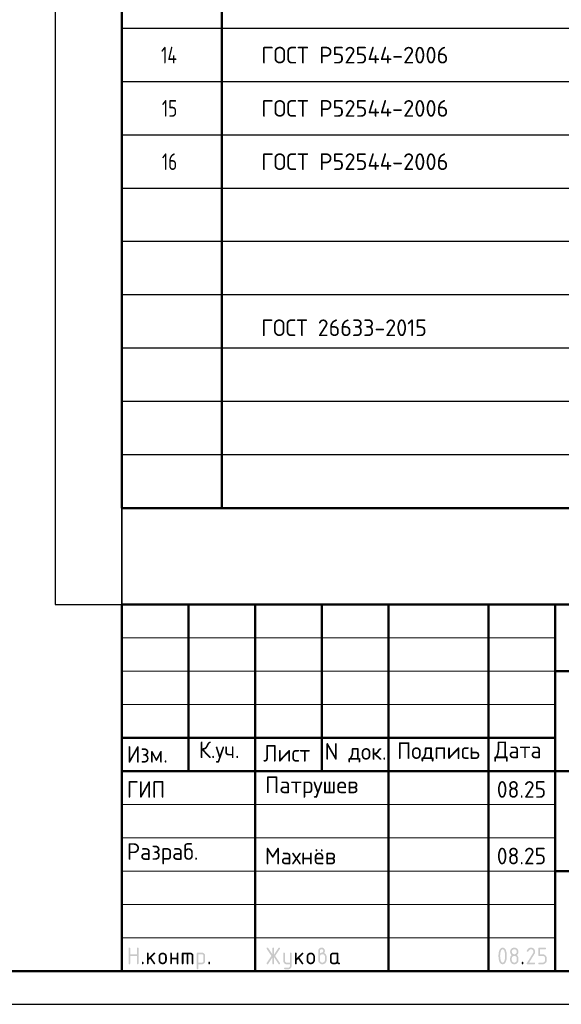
# Model space of a CAD drawing. Header units: millimetres. Extents: x 0 to 42000, y 0 to 29700.
# Tile 10 of 12: x 21466 to 29593, y 0 to 14782. Entities that reach past the tile are written whole.
import ezdxf

# ---------------------------------------------------------------- set-up
doc = ezdxf.new("R2010")
doc.units = ezdxf.units.MM
doc.layers.add('Standard', color=7, linetype='Continuous', lineweight=25)
doc.styles.add('ISOCPEUR', font='txt')

msp = doc.modelspace()

# ---------------------------------------------------------------- hatches: boundary and pattern name
at = {"layer": 'Standard', "linetype": 'Continuous', "lineweight": 25, "transparency": 33554687}
for points in [[(23099, 614), (23099, 839), (23099, 840), (23099, 842), (23099, 843), (23100, 844), (23100, 845), (23101, 846), (23101, 847), (23102, 848), (23103, 849), (23104, 850), (23105, 850), (23106, 851), (23107, 851), (23109, 851), (23110, 851), (23112, 851), (23113, 851), (23115, 851), (23116, 851), (23117, 851), (23118, 850), (23119, 850), (23120, 849), (23121, 848), (23122, 847), (23122, 846), (23123, 845), (23123, 844), (23124, 843), (23124, 842), (23124, 840), (23124, 839), (23124, 751), (23224, 751), (23224, 839), (23224, 840), (23224, 842), (23224, 843), (23225, 844), (23225, 845), (23226, 846), (23226, 847), (23227, 848), (23228, 849), (23229, 850), (23230, 850), (23231, 851), (23232, 851), (23233, 851), (23235, 851), (23236, 851), (23238, 851), (23239, 851), (23241, 851), (23242, 851), (23243, 850), (23244, 850), (23245, 849), (23246, 848), (23247, 847), (23247, 846), (23248, 845), (23248, 844), (23249, 843), (23249, 842), (23249, 840), (23249, 839), (23249, 614), (23249, 612), (23249, 611), (23249, 609), (23248, 608), (23248, 607), (23247, 606), (23247, 605), (23246, 604), (23245, 604), (23244, 603), (23243, 602), (23242, 602), (23241, 602), (23239, 601), (23238, 601), (23236, 601), (23235, 601), (23233, 601), (23232, 602), (23231, 602), (23230, 602), (23229, 603), (23228, 604), (23227, 604), (23226, 605), (23226, 606), (23225, 607), (23225, 608), (23224, 609), (23224, 611), (23224, 612), (23224, 614), (23224, 726), (23124, 726), (23124, 614), (23124, 612), (23124, 611), (23124, 609), (23123, 608), (23123, 607), (23122, 606), (23122, 605), (23121, 604), (23120, 604), (23119, 603), (23118, 602), (23117, 602), (23116, 602), (23115, 601), (23113, 601), (23112, 601), (23110, 601), (23109, 601), (23107, 602), (23106, 602), (23105, 602), (23104, 603), (23103, 604), (23102, 604), (23101, 605), (23101, 606), (23100, 607), (23100, 608), (23099, 609), (23099, 611), (23099, 612)], [(23399, 694), (23478, 773), (23478, 773), (23479, 774), (23480, 775), (23482, 775), (23483, 776), (23484, 776), (23485, 776), (23486, 776), (23488, 776), (23489, 776), (23491, 776), (23492, 775), (23493, 775), (23494, 774), (23495, 774), (23496, 773), (23497, 772), (23497, 771), (23498, 770), (23498, 769), (23499, 768), (23499, 767), (23499, 765), (23499, 764), (23499, 762), (23499, 761), (23498, 760), (23498, 759), (23497, 758), (23497, 757), (23496, 756), (23495, 755), (23440, 700), (23496, 621), (23498, 619), (23498, 617), (23499, 616), (23499, 614), (23499, 612), (23499, 611), (23499, 609), (23498, 608), (23498, 607), (23497, 606), (23497, 605), (23496, 604), (23495, 604), (23494, 603), (23493, 602), (23492, 602), (23491, 602), (23489, 601), (23488, 601), (23486, 601), (23485, 601), (23483, 602), (23482, 602), (23480, 603), (23479, 603), (23478, 604), (23477, 605), (23476, 607), (23422, 682), (23399, 659), (23399, 614), (23399, 612), (23399, 611), (23399, 609), (23398, 608), (23398, 607), (23397, 606), (23397, 605), (23396, 604), (23395, 604), (23394, 603), (23393, 602), (23392, 602), (23391, 602), (23389, 601), (23388, 601), (23386, 601), (23385, 601), (23383, 601), (23382, 602), (23381, 602), (23380, 602), (23379, 603), (23378, 604), (23377, 604), (23376, 605), (23376, 606), (23375, 607), (23375, 608), (23374, 609), (23374, 611), (23374, 612), (23374, 614), (23374, 764), (23374, 765), (23374, 767), (23374, 768), (23375, 769), (23375, 770), (23376, 771), (23376, 772), (23377, 773), (23378, 774), (23379, 774), (23380, 775), (23381, 775), (23382, 776), (23383, 776), (23385, 776), (23386, 776), (23388, 776), (23389, 776), (23391, 776), (23392, 775), (23393, 775), (23394, 774), (23395, 774), (23396, 773), (23397, 772), (23397, 771), (23398, 770), (23398, 769), (23399, 768), (23399, 767), (23399, 765), (23399, 764)], [(23749, 676), (23749, 614), (23749, 612), (23748, 611), (23748, 609), (23748, 608), (23747, 607), (23747, 606), (23746, 605), (23746, 604), (23745, 604), (23744, 603), (23743, 602), (23742, 602), (23740, 602), (23739, 601), (23738, 601), (23736, 601), (23735, 601), (23733, 601), (23732, 602), (23731, 602), (23729, 602), (23729, 603), (23728, 604), (23727, 604), (23726, 605), (23725, 606), (23725, 607), (23724, 608), (23724, 609), (23724, 611), (23724, 612), (23724, 614), (23724, 764), (23724, 765), (23724, 767), (23724, 768), (23724, 769), (23725, 770), (23725, 771), (23726, 772), (23727, 773), (23728, 774), (23729, 774), (23729, 775), (23731, 775), (23732, 776), (23733, 776), (23735, 776), (23736, 776), (23738, 776), (23739, 776), (23740, 776), (23742, 775), (23743, 775), (23744, 774), (23745, 774), (23746, 773), (23746, 772), (23747, 771), (23747, 770), (23748, 769), (23748, 768), (23748, 767), (23749, 765), (23749, 764), (23749, 701), (23823, 701), (23823, 764), (23823, 765), (23824, 767), (23824, 768), (23824, 769), (23825, 770), (23825, 771), (23826, 772), (23826, 773), (23827, 774), (23828, 774), (23829, 775), (23830, 775), (23832, 776), (23833, 776), (23834, 776), (23836, 776), (23837, 776), (23839, 776), (23840, 776), (23841, 775), (23843, 775), (23843, 774), (23844, 774), (23845, 773), (23846, 772), (23847, 771), (23847, 770), (23848, 769), (23848, 768), (23848, 767), (23848, 765), (23848, 764), (23848, 614), (23848, 612), (23848, 611), (23848, 609), (23848, 608), (23847, 607), (23847, 606), (23846, 605), (23845, 604), (23844, 604), (23843, 603), (23843, 602), (23841, 602), (23840, 602), (23839, 601), (23837, 601), (23836, 601), (23834, 601), (23833, 601), (23832, 602), (23830, 602), (23829, 602), (23828, 603), (23827, 604), (23826, 604), (23826, 605), (23825, 606), (23825, 607), (23824, 608), (23824, 609), (23824, 611), (23823, 612), (23823, 614), (23823, 676)], [(23911, 776), (24023, 776), (24026, 776), (24028, 776), (24031, 776), (24033, 775), (24036, 775), (24038, 774), (24040, 773), (24043, 773), (24045, 772), (24047, 770), (24049, 769), (24051, 768), (24053, 767), (24055, 765), (24057, 763), (24059, 762), (24061, 760), (24062, 758), (24064, 756), (24065, 754), (24067, 752), (24068, 750), (24069, 748), (24070, 745), (24071, 743), (24071, 741), (24072, 739), (24072, 736), (24073, 734), (24073, 731), (24073, 729), (24073, 726), (24073, 614), (24073, 612), (24073, 611), (24073, 609), (24073, 608), (24072, 607), (24072, 606), (24071, 605), (24070, 604), (24069, 604), (24068, 603), (24067, 602), (24066, 602), (24065, 602), (24064, 601), (24062, 601), (24061, 601), (24059, 601), (24058, 601), (24057, 602), (24055, 602), (24054, 602), (24053, 603), (24052, 604), (24051, 604), (24051, 605), (24050, 606), (24049, 607), (24049, 608), (24049, 609), (24048, 611), (24048, 612), (24048, 614), (24048, 726), (24048, 729), (24048, 731), (24047, 734), (24046, 736), (24046, 738), (24044, 740), (24043, 742), (24041, 744), (24039, 746), (24037, 747), (24035, 748), (24033, 749), (24031, 750), (24028, 751), (24026, 751), (24023, 751), (23998, 751), (23998, 614), (23998, 612), (23998, 611), (23998, 609), (23998, 608), (23997, 607), (23997, 606), (23996, 605), (23995, 604), (23995, 604), (23994, 603), (23993, 602), (23991, 602), (23990, 602), (23989, 601), (23987, 601), (23986, 601), (23984, 601), (23983, 601), (23982, 602), (23980, 602), (23979, 602), (23978, 603), (23977, 604), (23977, 604), (23976, 605), (23975, 606), (23975, 607), (23974, 608), (23974, 609), (23974, 611), (23973, 612), (23973, 614), (23973, 751), (23924, 751), (23924, 614), (23924, 612), (23923, 611), (23923, 609), (23923, 608), (23922, 607), (23922, 606), (23921, 605), (23920, 604), (23920, 604), (23919, 603), (23918, 602), (23916, 602), (23915, 602), (23914, 601), (23913, 601), (23911, 601), (23909, 601), (23908, 601), (23907, 602), (23906, 602), (23904, 602), (23903, 603), (23902, 604), (23902, 604), (23901, 605), (23900, 606), (23900, 607), (23899, 608), (23899, 609), (23899, 611), (23898, 612), (23898, 614), (23898, 764), (23898, 765), (23899, 767), (23899, 768), (23899, 769), (23900, 770), (23900, 771), (23901, 772), (23902, 773), (23902, 774), (23903, 774), (23904, 775), (23906, 775), (23907, 776), (23908, 776), (23909, 776)], [(25259, 704), (25194, 607), (25193, 605), (25192, 604), (25191, 603), (25190, 603), (25188, 602), (25187, 602), (25185, 601), (25183, 601), (25182, 601), (25180, 601), (25179, 602), (25178, 602), (25177, 603), (25176, 603), (25175, 604), (25174, 605), (25173, 605), (25173, 606), (25172, 607), (25172, 609), (25171, 610), (25171, 611), (25171, 613), (25171, 614), (25171, 616), (25172, 618), (25172, 619), (25173, 621), (25243, 726), (25173, 832), (25172, 833), (25172, 835), (25171, 837), (25171, 838), (25171, 840), (25171, 841), (25171, 843), (25172, 844), (25172, 845), (25173, 846), (25173, 847), (25174, 848), (25175, 849), (25176, 849), (25177, 850), (25178, 850), (25179, 851), (25181, 851), (25182, 851), (25184, 851), (25185, 851), (25187, 851), (25188, 851), (25189, 850), (25191, 849), (25192, 848), (25193, 847), (25194, 846), (25259, 749), (25259, 839), (25259, 840), (25259, 842), (25259, 843), (25259, 844), (25260, 845), (25260, 846), (25261, 847), (25262, 848), (25262, 849), (25263, 850), (25264, 850), (25266, 851), (25267, 851), (25268, 851), (25269, 851), (25271, 851), (25273, 851), (25274, 851), (25275, 851), (25277, 851), (25278, 850), (25279, 850), (25280, 849), (25280, 848), (25281, 847), (25282, 846), (25282, 845), (25283, 844), (25283, 843), (25283, 842), (25284, 840), (25284, 839), (25284, 749), (25348, 846), (25349, 847), (25350, 848), (25351, 849), (25353, 850), (25354, 851), (25356, 851), (25357, 851), (25359, 851), (25360, 851), (25361, 851), (25362, 851), (25363, 850), (25365, 850), (25366, 849), (25367, 848), (25367, 847), (25368, 847), (25369, 846), (25370, 845), (25370, 843), (25371, 842), (25371, 841), (25371, 840), (25371, 839), (25371, 837), (25371, 835), (25370, 833), (25369, 832), (25299, 726), (25369, 621), (25370, 619), (25371, 617), (25371, 616), (25371, 614), (25371, 613), (25371, 611), (25371, 610), (25370, 609), (25370, 608), (25369, 607), (25368, 606), (25368, 605), (25367, 604), (25366, 603), (25365, 603), (25364, 602), (25363, 602), (25361, 602), (25360, 601), (25359, 601), (25357, 601), (25356, 602), (25354, 602), (25353, 603), (25351, 603), (25350, 604), (25349, 605), (25348, 607), (25284, 704), (25284, 614), (25284, 612), (25283, 611), (25283, 609), (25283, 608), (25282, 607), (25282, 606), (25281, 605), (25280, 604), (25280, 604), (25279, 603), (25278, 602), (25277, 602), (25275, 602), (25274, 601), (25273, 601), (25271, 601), (25269, 601), (25268, 601), (25267, 602), (25266, 602), (25264, 602), (25263, 603), (25262, 604), (25262, 604), (25261, 605), (25260, 606), (25260, 607), (25259, 608), (25259, 609), (25259, 611), (25259, 612), (25259, 614)], [(25521, 576), (25521, 601), (25471, 601), (25468, 601), (25466, 602), (25463, 602), (25461, 602), (25458, 603), (25456, 603), (25454, 604), (25452, 605), (25449, 606), (25447, 607), (25445, 608), (25443, 609), (25441, 611), (25439, 612), (25437, 614), (25436, 616), (25434, 618), (25432, 620), (25431, 622), (25429, 624), (25428, 626), (25427, 628), (25426, 630), (25425, 632), (25424, 634), (25423, 637), (25422, 639), (25422, 641), (25422, 644), (25421, 646), (25421, 649), (25421, 651), (25421, 764), (25421, 765), (25421, 767), (25421, 768), (25422, 769), (25422, 770), (25423, 771), (25423, 772), (25424, 773), (25425, 774), (25426, 774), (25427, 775), (25428, 775), (25429, 776), (25431, 776), (25432, 776), (25434, 776), (25435, 776), (25437, 776), (25438, 776), (25439, 775), (25440, 775), (25441, 774), (25442, 774), (25443, 773), (25444, 772), (25444, 771), (25445, 770), (25445, 769), (25446, 768), (25446, 767), (25446, 765), (25446, 764), (25446, 651), (25446, 649), (25447, 646), (25447, 644), (25448, 642), (25449, 640), (25450, 638), (25452, 636), (25454, 634), (25455, 632), (25457, 630), (25459, 629), (25462, 628), (25464, 627), (25466, 627), (25468, 626), (25471, 626), (25521, 626), (25521, 764), (25521, 765), (25521, 767), (25521, 768), (25522, 769), (25522, 770), (25523, 771), (25523, 772), (25524, 773), (25525, 774), (25526, 774), (25527, 775), (25528, 775), (25529, 776), (25530, 776), (25532, 776), (25533, 776), (25535, 776), (25536, 776), (25538, 776), (25539, 775), (25540, 775), (25541, 774), (25542, 774), (25543, 773), (25544, 772), (25544, 771), (25545, 770), (25545, 769), (25545, 768), (25546, 767), (25546, 765), (25546, 764), (25546, 576), (25546, 574), (25546, 571), (25545, 569), (25545, 566), (25545, 564), (25544, 562), (25543, 559), (25542, 557), (25541, 555), (25540, 553), (25539, 551), (25538, 549), (25537, 547), (25535, 545), (25533, 543), (25532, 541), (25530, 539), (25528, 538), (25526, 536), (25524, 535), (25522, 533), (25520, 532), (25518, 531), (25516, 530), (25514, 529), (25511, 528), (25509, 528), (25507, 527), (25504, 527), (25502, 527), (25499, 526), (25497, 526), (25446, 526), (25445, 526), (25443, 527), (25442, 527), (25441, 527), (25440, 528), (25439, 528), (25438, 529), (25437, 529), (25436, 530), (25435, 531), (25435, 532), (25434, 533), (25434, 535), (25434, 536), (25434, 537), (25434, 539), (25434, 540), (25434, 541), (25434, 542), (25435, 544), (25435, 545), (25436, 546), (25436, 547), (25437, 548), (25438, 549), (25439, 549), (25440, 550), (25442, 550), (25443, 551), (25444, 551), (25445, 551), (25446, 551), (25496, 551), (25499, 551), (25501, 552), (25503, 552), (25506, 553), (25508, 554), (25510, 555), (25512, 557), (25514, 558), (25515, 560), (25517, 562), (25518, 564), (25519, 566), (25520, 568), (25520, 571), (25521, 573)], [(25621, 694), (25700, 773), (25700, 773), (25701, 774), (25702, 775), (25704, 775), (25705, 776), (25706, 776), (25707, 776), (25708, 776), (25710, 776), (25711, 776), (25713, 776), (25714, 775), (25715, 775), (25716, 774), (25717, 774), (25718, 773), (25719, 772), (25719, 771), (25720, 770), (25720, 769), (25721, 768), (25721, 767), (25721, 765), (25721, 764), (25721, 762), (25721, 761), (25721, 760), (25720, 759), (25720, 758), (25719, 757), (25718, 756), (25717, 755), (25662, 700), (25719, 621), (25720, 619), (25720, 617), (25721, 616), (25721, 614), (25721, 612), (25721, 611), (25721, 609), (25720, 608), (25720, 607), (25719, 606), (25719, 605), (25718, 604), (25717, 604), (25716, 603), (25715, 602), (25714, 602), (25713, 602), (25711, 601), (25710, 601), (25708, 601), (25707, 601), (25705, 602), (25704, 602), (25703, 603), (25701, 603), (25700, 604), (25699, 605), (25698, 607), (25644, 682), (25621, 659), (25621, 614), (25621, 612), (25621, 611), (25621, 609), (25620, 608), (25620, 607), (25619, 606), (25619, 605), (25618, 604), (25617, 604), (25616, 603), (25615, 602), (25614, 602), (25613, 602), (25611, 601), (25610, 601), (25608, 601), (25607, 601), (25606, 601), (25604, 602), (25603, 602), (25602, 602), (25601, 603), (25600, 604), (25599, 604), (25598, 605), (25598, 606), (25597, 607), (25597, 608), (25596, 609), (25596, 611), (25596, 612), (25596, 614), (25596, 764), (25596, 765), (25596, 767), (25596, 768), (25597, 769), (25597, 770), (25598, 771), (25598, 772), (25599, 773), (25600, 774), (25601, 774), (25602, 775), (25603, 775), (25604, 776), (25606, 776), (25607, 776), (25608, 776), (25610, 776), (25611, 776), (25613, 776), (25614, 775), (25615, 775), (25616, 774), (25617, 774), (25618, 773), (25619, 772), (25619, 771), (25620, 770), (25620, 769), (25621, 768), (25621, 767), (25621, 765), (25621, 764)], [(29137, 851), (29140, 851), (29144, 851), (29147, 851), (29150, 850), (29153, 850), (29156, 849), (29158, 848), (29161, 847), (29164, 846), (29167, 844), (29169, 843), (29172, 841), (29174, 839), (29177, 837), (29179, 835), (29181, 833), (29184, 831), (29186, 828), (29188, 826), (29189, 823), (29191, 821), (29193, 818), (29194, 816), (29195, 813), (29196, 810), (29197, 807), (29198, 804), (29198, 801), (29199, 798), (29199, 795), (29200, 792), (29200, 789), (29200, 784), (29199, 780), (29198, 775), (29197, 771), (29195, 766), (29193, 762), (29191, 757), (29188, 753), (29110, 626), (29187, 626), (29189, 626), (29190, 626), (29191, 626), (29193, 626), (29194, 625), (29195, 625), (29196, 624), (29197, 623), (29197, 622), (29198, 621), (29198, 620), (29199, 619), (29199, 618), (29199, 617), (29200, 615), (29200, 614), (29200, 612), (29199, 611), (29199, 610), (29199, 608), (29198, 607), (29198, 606), (29197, 605), (29197, 604), (29196, 604), (29195, 603), (29194, 602), (29193, 602), (29191, 602), (29190, 601), (29189, 601), (29187, 601), (29087, 601), (29086, 601), (29084, 601), (29083, 602), (29082, 602), (29081, 602), (29080, 603), (29079, 604), (29078, 604), (29077, 605), (29076, 606), (29076, 607), (29075, 608), (29075, 609), (29075, 611), (29075, 612), (29075, 614), (29075, 616), (29075, 617), (29076, 619), (29077, 621), (29168, 768), (29170, 771), (29171, 773), (29172, 776), (29173, 778), (29174, 781), (29174, 783), (29175, 786), (29175, 789), (29175, 793), (29174, 796), (29173, 800), (29172, 803), (29171, 806), (29168, 809), (29166, 813), (29164, 815), (29161, 818), (29158, 820), (29155, 822), (29152, 823), (29148, 825), (29145, 826), (29141, 826), (29137, 826), (29135, 826), (29132, 826), (29129, 825), (29127, 824), (29124, 823), (29122, 822), (29119, 820), (29117, 818), (29114, 816), (29112, 814), (29110, 812), (29107, 809), (29105, 806), (29103, 802), (29100, 799), (29098, 795), (29097, 793), (29096, 792), (29095, 791), (29094, 790), (29092, 790), (29091, 789), (29089, 789), (29087, 789), (29086, 789), (29084, 789), (29083, 789), (29082, 790), (29081, 790), (29080, 791), (29079, 791), (29078, 792), (29077, 793), (29076, 794), (29076, 795), (29075, 796), (29075, 797), (29075, 798), (29075, 800), (29075, 801), (29075, 803), (29075, 804), (29075, 805), (29076, 806), (29079, 812), (29082, 817), (29085, 822), (29088, 826), (29092, 830), (29095, 834), (29099, 837), (29103, 840), (29107, 843), (29111, 845), (29115, 847), (29119, 848), (29123, 850), (29128, 851), (29132, 851)], [(29250, 739), (29250, 839), (29250, 840), (29250, 842), (29250, 843), (29250, 844), (29251, 845), (29251, 846), (29252, 847), (29253, 848), (29253, 849), (29254, 850), (29255, 850), (29257, 851), (29258, 851), (29259, 851), (29261, 851), (29262, 851), (29349, 851), (29351, 851), (29352, 851), (29354, 851), (29355, 851), (29356, 850), (29357, 850), (29358, 849), (29359, 848), (29359, 847), (29360, 846), (29361, 845), (29361, 844), (29361, 843), (29362, 842), (29362, 840), (29362, 839), (29362, 837), (29362, 836), (29361, 834), (29361, 833), (29361, 832), (29360, 831), (29359, 830), (29359, 829), (29358, 829), (29357, 828), (29356, 827), (29355, 827), (29354, 827), (29352, 826), (29351, 826), (29349, 826), (29275, 826), (29275, 751), (29312, 751), (29315, 751), (29318, 751), (29322, 751), (29324, 750), (29327, 750), (29330, 749), (29333, 748), (29336, 747), (29339, 746), (29341, 744), (29344, 743), (29347, 741), (29349, 739), (29351, 737), (29354, 735), (29356, 733), (29358, 731), (29360, 728), (29362, 726), (29364, 723), (29366, 721), (29367, 718), (29369, 715), (29370, 713), (29371, 710), (29372, 707), (29373, 704), (29373, 701), (29374, 698), (29374, 695), (29374, 692), (29374, 689), (29374, 664), (29374, 661), (29374, 657), (29374, 654), (29373, 651), (29373, 648), (29372, 645), (29371, 643), (29370, 640), (29369, 637), (29367, 634), (29366, 632), (29364, 629), (29362, 627), (29360, 624), (29358, 622), (29356, 620), (29354, 617), (29351, 615), (29349, 613), (29346, 612), (29344, 610), (29341, 608), (29339, 607), (29336, 606), (29333, 605), (29330, 604), (29327, 603), (29324, 602), (29321, 602), (29318, 602), (29315, 601), (29312, 601), (29262, 601), (29261, 601), (29259, 601), (29258, 602), (29257, 602), (29255, 602), (29254, 603), (29253, 604), (29253, 604), (29252, 605), (29251, 606), (29251, 607), (29250, 608), (29250, 610), (29250, 611), (29250, 612), (29250, 614), (29250, 615), (29250, 617), (29250, 618), (29250, 619), (29251, 620), (29251, 621), (29252, 622), (29253, 623), (29253, 624), (29254, 625), (29255, 625), (29257, 626), (29258, 626), (29259, 626), (29261, 626), (29262, 626), (29312, 626), (29316, 626), (29319, 627), (29323, 628), (29326, 629), (29330, 630), (29333, 632), (29336, 634), (29338, 637), (29341, 640), (29343, 643), (29345, 646), (29347, 649), (29348, 653), (29349, 656), (29349, 660), (29349, 664), (29349, 689), (29349, 693), (29349, 696), (29348, 700), (29347, 703), (29345, 707), (29343, 710), (29341, 713), (29338, 715), (29336, 718), (29333, 720), (29330, 722), (29326, 724), (29323, 725), (29319, 726), (29316, 726), (29312, 726), (29262, 726), (29261, 726), (29259, 726), (29258, 727), (29257, 727), (29255, 727), (29254, 728), (29253, 729), (29253, 729), (29252, 730), (29251, 731), (29251, 732), (29250, 733), (29250, 734), (29250, 736), (29250, 737)], [(23299, 626), (23299, 628), (23299, 629), (23299, 631), (23300, 632), (23300, 633), (23301, 634), (23301, 635), (23302, 636), (23303, 637), (23304, 637), (23305, 638), (23306, 638), (23307, 638), (23309, 639), (23310, 639), (23312, 639), (23313, 639), (23314, 639), (23316, 638), (23317, 638), (23318, 638), (23319, 637), (23320, 637), (23321, 636), (23322, 635), (23322, 634), (23323, 633), (23323, 632), (23324, 631), (23324, 629), (23324, 628), (23324, 626), (23324, 614), (23324, 612), (23324, 611), (23324, 610), (23323, 608), (23323, 607), (23322, 606), (23322, 605), (23321, 604), (23320, 604), (23319, 603), (23318, 602), (23317, 602), (23316, 602), (23314, 601), (23313, 601), (23312, 601), (23310, 601), (23309, 601), (23307, 602), (23306, 602), (23305, 602), (23304, 603), (23303, 604), (23302, 604), (23301, 605), (23301, 606), (23300, 607), (23300, 608), (23299, 610), (23299, 611), (23299, 612), (23299, 614)], [(24298, 626), (24298, 628), (24298, 629), (24299, 631), (24299, 632), (24299, 633), (24300, 634), (24301, 635), (24301, 636), (24302, 637), (24303, 637), (24304, 638), (24305, 638), (24307, 638), (24308, 639), (24309, 639), (24311, 639), (24312, 639), (24314, 639), (24315, 638), (24316, 638), (24317, 638), (24318, 637), (24319, 637), (24320, 636), (24321, 635), (24322, 634), (24322, 633), (24323, 632), (24323, 631), (24323, 629), (24323, 628), (24323, 626), (24323, 614), (24323, 612), (24323, 611), (24323, 610), (24323, 608), (24322, 607), (24322, 606), (24321, 605), (24320, 604), (24319, 604), (24318, 603), (24317, 602), (24316, 602), (24315, 602), (24314, 601), (24312, 601), (24311, 601), (24309, 601), (24308, 601), (24307, 602), (24305, 602), (24304, 602), (24303, 603), (24302, 604), (24301, 604), (24301, 605), (24300, 606), (24299, 607), (24299, 608), (24299, 610), (24298, 611), (24298, 612), (24298, 614)], [(29000, 626), (29000, 628), (29000, 629), (29000, 631), (29001, 632), (29001, 633), (29002, 634), (29002, 635), (29003, 636), (29004, 637), (29005, 637), (29006, 638), (29007, 638), (29008, 638), (29009, 639), (29011, 639), (29012, 639), (29014, 639), (29015, 639), (29017, 638), (29018, 638), (29019, 638), (29020, 637), (29021, 637), (29022, 636), (29023, 635), (29023, 634), (29024, 633), (29024, 632), (29024, 631), (29025, 629), (29025, 628), (29025, 626), (29025, 614), (29025, 612), (29025, 611), (29024, 610), (29024, 608), (29024, 607), (29023, 606), (29023, 605), (29022, 604), (29021, 604), (29020, 603), (29019, 602), (29018, 602), (29017, 602), (29015, 601), (29014, 601), (29012, 601), (29011, 601), (29009, 601), (29008, 602), (29007, 602), (29006, 602), (29005, 603), (29004, 604), (29003, 604), (29002, 605), (29002, 606), (29001, 607), (29001, 608), (29000, 610), (29000, 611), (29000, 612), (29000, 614)]]:
    msp.add_hatch(color=7, dxfattribs=at).paths.add_polyline_path(points, flags=16)
h = msp.add_hatch(color=7, dxfattribs=at)
h.paths.add_polyline_path([(23549, 664), (23549, 714), (23549, 717), (23549, 720), (23549, 723), (23550, 726), (23550, 729), (23551, 732), (23552, 735), (23553, 738), (23554, 740), (23556, 743), (23557, 746), (23559, 748), (23561, 751), (23563, 753), (23565, 756), (23567, 758), (23569, 760), (23572, 762), (23574, 764), (23577, 766), (23579, 768), (23582, 769), (23584, 770), (23587, 772), (23590, 773), (23593, 774), (23596, 774), (23599, 775), (23602, 776), (23605, 776), (23608, 776), (23611, 776), (23614, 776), (23618, 776), (23621, 776), (23624, 775), (23627, 774), (23630, 774), (23633, 773), (23635, 772), (23638, 770), (23641, 769), (23643, 768), (23646, 766), (23648, 764), (23651, 762), (23653, 760), (23655, 758), (23658, 756), (23660, 753), (23662, 751), (23663, 749), (23665, 746), (23666, 743), (23668, 741), (23669, 738), (23670, 735), (23671, 732), (23672, 729), (23672, 726), (23673, 723), (23673, 720), (23674, 717), (23674, 714), (23674, 664), (23674, 660), (23673, 657), (23673, 654), (23672, 651), (23672, 648), (23671, 645), (23670, 642), (23669, 640), (23668, 637), (23666, 634), (23665, 632), (23663, 629), (23662, 627), (23660, 624), (23658, 622), (23655, 620), (23653, 617), (23651, 615), (23648, 613), (23646, 612), (23643, 610), (23641, 608), (23638, 607), (23635, 606), (23632, 605), (23629, 604), (23627, 603), (23624, 602), (23621, 602), (23617, 602), (23614, 601), (23611, 601), (23608, 601), (23605, 602), (23602, 602), (23599, 602), (23596, 603), (23593, 604), (23590, 605), (23587, 606), (23584, 607), (23582, 608), (23579, 610), (23577, 612), (23574, 613), (23572, 615), (23569, 617), (23567, 620), (23565, 622), (23563, 624), (23561, 627), (23559, 629), (23557, 632), (23556, 634), (23554, 637), (23553, 640), (23552, 642), (23551, 645), (23550, 648), (23550, 651), (23549, 654), (23549, 657), (23549, 660)], flags=16)
h.paths.add_polyline_path([(23648, 664), (23648, 714), (23648, 718), (23648, 721), (23647, 725), (23646, 728), (23644, 732), (23642, 735), (23640, 738), (23638, 740), (23635, 743), (23632, 745), (23629, 747), (23625, 749), (23622, 750), (23619, 751), (23615, 751), (23611, 751), (23607, 751), (23604, 751), (23600, 750), (23597, 749), (23594, 747), (23590, 745), (23587, 743), (23585, 740), (23582, 738), (23580, 735), (23578, 732), (23577, 728), (23575, 725), (23574, 721), (23574, 718), (23574, 714), (23574, 664), (23574, 660), (23574, 656), (23575, 653), (23577, 649), (23578, 646), (23580, 643), (23582, 640), (23585, 637), (23587, 634), (23590, 632), (23593, 630), (23597, 629), (23600, 628), (23604, 627), (23607, 626), (23611, 626), (23615, 626), (23619, 627), (23622, 628), (23625, 629), (23629, 630), (23632, 633), (23635, 635), (23638, 637), (23640, 640), (23642, 643), (23644, 646), (23646, 649), (23647, 653), (23648, 656), (23648, 660)])
h = msp.add_hatch(color=7, dxfattribs=at)
h.paths.add_polyline_path([(24123, 764), (24123, 765), (24124, 767), (24124, 768), (24124, 769), (24125, 770), (24125, 771), (24126, 772), (24127, 773), (24127, 774), (24128, 774), (24129, 775), (24130, 775), (24132, 776), (24133, 776), (24134, 776), (24136, 776), (24198, 776), (24201, 776), (24203, 776), (24206, 776), (24208, 775), (24211, 775), (24213, 774), (24215, 773), (24218, 773), (24220, 772), (24222, 770), (24224, 769), (24226, 768), (24228, 767), (24230, 765), (24232, 763), (24234, 762), (24236, 760), (24237, 758), (24239, 756), (24240, 754), (24241, 752), (24243, 750), (24244, 748), (24245, 746), (24245, 743), (24246, 741), (24247, 739), (24247, 736), (24248, 734), (24248, 731), (24248, 729), (24248, 726), (24248, 651), (24248, 649), (24248, 646), (24248, 644), (24247, 641), (24247, 639), (24246, 637), (24245, 634), (24245, 632), (24244, 630), (24243, 628), (24241, 626), (24240, 624), (24239, 622), (24237, 620), (24236, 618), (24234, 616), (24232, 614), (24230, 612), (24228, 611), (24226, 609), (24224, 608), (24222, 607), (24220, 606), (24218, 605), (24215, 604), (24213, 603), (24211, 603), (24208, 602), (24206, 602), (24203, 602), (24201, 601), (24198, 601), (24148, 601), (24148, 539), (24148, 537), (24148, 536), (24148, 535), (24148, 533), (24147, 532), (24147, 531), (24146, 530), (24145, 529), (24145, 529), (24144, 528), (24143, 528), (24141, 527), (24140, 527), (24139, 527), (24138, 526), (24136, 526), (24134, 526), (24133, 527), (24132, 527), (24130, 527), (24129, 528), (24128, 528), (24127, 529), (24127, 529), (24126, 530), (24125, 531), (24125, 532), (24124, 533), (24124, 535), (24124, 536), (24123, 537), (24123, 539)], flags=16)
h.paths.add_polyline_path([(24148, 751), (24148, 626), (24198, 626), (24201, 626), (24203, 627), (24206, 627), (24208, 628), (24210, 629), (24212, 630), (24214, 632), (24216, 634), (24218, 635), (24219, 637), (24220, 639), (24221, 642), (24222, 644), (24223, 646), (24223, 649), (24223, 651), (24223, 726), (24223, 729), (24223, 731), (24222, 734), (24221, 736), (24220, 738), (24219, 740), (24218, 742), (24216, 744), (24214, 746), (24212, 747), (24210, 748), (24208, 749), (24206, 750), (24203, 751), (24201, 751), (24198, 751)])
h = msp.add_hatch(color=7, dxfattribs=at)
h.paths.add_polyline_path([(25771, 664), (25771, 714), (25771, 717), (25771, 720), (25771, 723), (25772, 726), (25773, 729), (25773, 732), (25774, 735), (25775, 738), (25777, 740), (25778, 743), (25779, 746), (25781, 748), (25783, 751), (25785, 753), (25787, 756), (25789, 758), (25791, 760), (25794, 762), (25796, 764), (25799, 766), (25801, 768), (25804, 769), (25806, 770), (25809, 772), (25812, 773), (25815, 774), (25818, 774), (25821, 775), (25824, 776), (25827, 776), (25830, 776), (25833, 776), (25836, 776), (25840, 776), (25843, 776), (25846, 775), (25849, 774), (25852, 774), (25855, 773), (25857, 772), (25860, 770), (25863, 769), (25865, 768), (25868, 766), (25871, 764), (25873, 762), (25875, 760), (25878, 758), (25880, 756), (25882, 753), (25884, 751), (25885, 749), (25887, 746), (25889, 743), (25890, 741), (25891, 738), (25892, 735), (25893, 732), (25894, 729), (25894, 726), (25895, 723), (25895, 720), (25896, 717), (25896, 714), (25896, 664), (25896, 660), (25895, 657), (25895, 654), (25894, 651), (25894, 648), (25893, 645), (25892, 642), (25891, 640), (25890, 637), (25888, 634), (25887, 632), (25885, 629), (25884, 627), (25882, 624), (25880, 622), (25877, 620), (25875, 617), (25873, 615), (25870, 613), (25868, 612), (25865, 610), (25863, 608), (25860, 607), (25857, 606), (25854, 605), (25852, 604), (25849, 603), (25846, 602), (25843, 602), (25840, 602), (25836, 601), (25833, 601), (25830, 601), (25827, 602), (25824, 602), (25821, 602), (25818, 603), (25815, 604), (25812, 605), (25809, 606), (25806, 607), (25804, 608), (25801, 610), (25799, 612), (25796, 613), (25794, 615), (25791, 617), (25789, 620), (25787, 622), (25785, 624), (25783, 627), (25781, 629), (25779, 632), (25778, 634), (25777, 637), (25775, 640), (25774, 642), (25773, 645), (25773, 648), (25772, 651), (25771, 654), (25771, 657), (25771, 660)], flags=16)
h.paths.add_polyline_path([(25871, 664), (25871, 714), (25871, 718), (25870, 721), (25869, 725), (25868, 728), (25866, 732), (25864, 735), (25862, 738), (25860, 740), (25857, 743), (25854, 745), (25851, 747), (25848, 749), (25844, 750), (25841, 751), (25837, 751), (25833, 751), (25829, 751), (25826, 751), (25822, 750), (25819, 749), (25816, 747), (25813, 745), (25810, 743), (25807, 740), (25804, 738), (25802, 735), (25800, 732), (25799, 728), (25797, 725), (25797, 721), (25796, 718), (25796, 714), (25796, 664), (25796, 660), (25797, 656), (25797, 653), (25799, 649), (25800, 646), (25802, 643), (25804, 640), (25807, 637), (25809, 634), (25812, 632), (25815, 630), (25819, 629), (25822, 628), (25826, 627), (25829, 626), (25833, 626), (25837, 626), (25841, 627), (25844, 628), (25848, 629), (25851, 630), (25854, 633), (25857, 635), (25860, 637), (25862, 640), (25864, 643), (25866, 646), (25868, 649), (25869, 653), (25870, 656), (25871, 660)])
h = msp.add_hatch(color=7, dxfattribs=at)
h.paths.add_polyline_path([(25971, 764), (25975, 767), (25979, 769), (25982, 772), (25986, 773), (25990, 775), (25993, 775), (25997, 776), (26000, 776), (26002, 776), (26004, 777), (26006, 777), (26007, 778), (26009, 779), (26011, 781), (26013, 783), (26014, 785), (26016, 787), (26017, 789), (26018, 791), (26019, 793), (26020, 795), (26020, 797), (26021, 799), (26021, 801), (26021, 804), (26020, 806), (26020, 809), (26019, 811), (26018, 813), (26017, 815), (26015, 817), (26014, 819), (26012, 821), (26010, 822), (26008, 824), (26005, 824), (26003, 825), (26001, 826), (25998, 826), (25996, 826), (25993, 826), (25991, 826), (25988, 825), (25986, 824), (25984, 823), (25982, 822), (25980, 821), (25978, 819), (25976, 817), (25975, 815), (25973, 813), (25973, 811), (25972, 809), (25971, 806), (25971, 804), (25971, 801)])
h.paths.add_polyline_path([(26033, 771), (26037, 769), (26041, 767), (26045, 765), (26048, 762), (26052, 759), (26055, 756), (26058, 752), (26060, 748), (26063, 744), (26065, 740), (26067, 736), (26068, 732), (26069, 727), (26070, 723), (26070, 718), (26070, 714), (26070, 664), (26070, 661), (26070, 657), (26070, 654), (26069, 651), (26069, 648), (26068, 645), (26067, 642), (26066, 640), (26065, 637), (26063, 634), (26062, 632), (26060, 629), (26058, 627), (26056, 624), (26054, 622), (26052, 619), (26050, 617), (26048, 615), (26045, 613), (26043, 612), (26040, 610), (26037, 608), (26035, 607), (26032, 606), (26029, 605), (26026, 604), (26024, 603), (26021, 602), (26018, 602), (26014, 602), (26011, 601), (26008, 601), (26005, 601), (26002, 602), (25999, 602), (25996, 602), (25993, 603), (25990, 604), (25987, 605), (25984, 606), (25981, 607), (25979, 608), (25976, 610), (25973, 612), (25971, 613), (25968, 615), (25966, 617), (25964, 620), (25962, 622), (25960, 624), (25958, 627), (25956, 629), (25954, 632), (25953, 634), (25951, 637), (25950, 640), (25949, 643), (25948, 645), (25947, 648), (25947, 651), (25946, 654), (25946, 657), (25946, 661), (25946, 664), (25946, 801), (25946, 804), (25946, 806), (25946, 809), (25947, 811), (25947, 814), (25948, 816), (25948, 818), (25949, 821), (25950, 823), (25951, 825), (25953, 827), (25954, 829), (25955, 831), (25957, 833), (25958, 835), (25960, 837), (25962, 839), (25964, 840), (25966, 842), (25968, 843), (25970, 845), (25972, 846), (25974, 847), (25976, 848), (25979, 849), (25981, 849), (25983, 850), (25986, 850), (25988, 851), (25990, 851), (25993, 851), (25996, 851), (25998, 851), (26001, 851), (26003, 851), (26006, 850), (26008, 850), (26010, 849), (26013, 849), (26015, 848), (26017, 847), (26019, 846), (26021, 844), (26023, 843), (26025, 842), (26027, 840), (26029, 839), (26031, 837), (26033, 835), (26034, 833), (26036, 831), (26037, 829), (26039, 827), (26040, 825), (26041, 823), (26042, 821), (26043, 818), (26043, 816), (26044, 814), (26045, 811), (26045, 809), (26045, 806), (26045, 804), (26045, 801), (26045, 797), (26045, 792), (26044, 788), (26042, 784), (26041, 781), (26038, 777), (26036, 774)], flags=16)
h.paths.add_polyline_path([(26045, 664), (26045, 714), (26045, 718), (26045, 721), (26044, 725), (26043, 728), (26041, 732), (26039, 735), (26037, 738), (26035, 740), (26032, 743), (26029, 745), (26026, 747), (26023, 749), (26019, 750), (26016, 751), (26012, 751), (26008, 751), (26004, 751), (26001, 751), (25997, 750), (25994, 749), (25990, 747), (25987, 745), (25984, 743), (25982, 740), (25979, 738), (25977, 735), (25975, 732), (25973, 728), (25972, 725), (25971, 721), (25971, 718), (25971, 714), (25971, 664), (25971, 660), (25971, 656), (25972, 653), (25973, 649), (25975, 646), (25977, 643), (25979, 640), (25982, 637), (25984, 634), (25987, 632), (25990, 630), (25994, 629), (25997, 628), (26001, 627), (26004, 626), (26008, 626), (26012, 626), (26016, 627), (26019, 628), (26023, 629), (26026, 630), (26029, 633), (26032, 635), (26035, 637), (26037, 640), (26039, 643), (26041, 646), (26043, 649), (26044, 653), (26045, 656), (26045, 660)])
h = msp.add_hatch(color=7, dxfattribs=at)
h.paths.add_polyline_path([(26220, 751), (26170, 751), (26168, 751), (26165, 751), (26163, 750), (26161, 749), (26159, 748), (26157, 747), (26155, 746), (26153, 744), (26151, 742), (26150, 740), (26148, 738), (26147, 736), (26147, 734), (26146, 731), (26146, 729), (26146, 726), (26146, 651), (26146, 649), (26146, 646), (26147, 644), (26147, 642), (26148, 640), (26150, 638), (26151, 636), (26153, 634), (26155, 632), (26157, 630), (26159, 629), (26161, 628), (26163, 627), (26166, 627), (26168, 626), (26170, 626), (26195, 626), (26198, 626), (26200, 627), (26203, 627), (26205, 628), (26207, 629), (26209, 630), (26211, 632), (26213, 634), (26215, 635), (26216, 637), (26218, 639), (26218, 642), (26219, 644), (26220, 646), (26220, 649), (26220, 651)])
h.paths.add_polyline_path([(26270, 614), (26270, 612), (26270, 611), (26270, 609), (26270, 608), (26269, 607), (26269, 606), (26268, 605), (26267, 604), (26266, 604), (26265, 603), (26264, 602), (26263, 602), (26262, 602), (26261, 601), (26259, 601), (26258, 601), (26253, 601), (26249, 602), (26246, 603), (26242, 605), (26238, 606), (26235, 609), (26232, 611), (26229, 615), (26226, 611), (26222, 609), (26218, 606), (26214, 605), (26210, 603), (26205, 602), (26200, 601), (26195, 601), (26170, 601), (26168, 601), (26165, 602), (26163, 602), (26160, 602), (26158, 603), (26156, 603), (26153, 604), (26151, 605), (26149, 606), (26147, 607), (26145, 608), (26143, 609), (26141, 611), (26139, 612), (26137, 614), (26135, 616), (26133, 618), (26132, 619), (26130, 621), (26129, 623), (26127, 625), (26126, 628), (26125, 630), (26124, 632), (26123, 634), (26123, 636), (26122, 639), (26121, 641), (26121, 644), (26121, 646), (26121, 649), (26121, 651), (26121, 726), (26121, 729), (26121, 731), (26121, 734), (26121, 736), (26122, 739), (26123, 741), (26123, 743), (26124, 746), (26125, 748), (26126, 750), (26127, 752), (26129, 754), (26130, 756), (26132, 758), (26133, 760), (26135, 762), (26137, 763), (26139, 765), (26141, 767), (26143, 768), (26145, 769), (26147, 770), (26149, 772), (26151, 773), (26153, 773), (26156, 774), (26158, 775), (26160, 775), (26163, 776), (26165, 776), (26168, 776), (26170, 776), (26233, 776), (26234, 776), (26236, 776), (26237, 776), (26238, 775), (26239, 775), (26240, 774), (26241, 774), (26242, 773), (26243, 772), (26244, 771), (26244, 770), (26245, 769), (26245, 768), (26245, 767), (26245, 765), (26245, 764), (26245, 639), (26245, 637), (26246, 636), (26246, 634), (26246, 633), (26246, 632), (26247, 631), (26248, 630), (26248, 629), (26249, 629), (26250, 628), (26251, 627), (26252, 627), (26254, 627), (26255, 626), (26256, 626), (26258, 626), (26259, 626), (26261, 626), (26262, 626), (26263, 625), (26264, 625), (26265, 625), (26266, 624), (26267, 623), (26268, 622), (26269, 621), (26269, 620), (26270, 619), (26270, 618), (26270, 617), (26270, 615)], flags=16)
h = msp.add_hatch(color=7, dxfattribs=at)
h.paths.add_polyline_path([(28750, 726), (28750, 734), (28749, 742), (28749, 749), (28748, 756), (28747, 764), (28746, 771), (28745, 778), (28743, 785), (28742, 790), (28741, 795), (28739, 799), (28738, 803), (28736, 807), (28734, 810), (28732, 813), (28731, 816), (28729, 818), (28727, 820), (28724, 822), (28722, 824), (28720, 825), (28718, 826), (28715, 826), (28712, 826), (28710, 826), (28708, 826), (28705, 825), (28703, 824), (28701, 822), (28699, 820), (28696, 818), (28695, 816), (28693, 813), (28691, 810), (28689, 807), (28688, 803), (28686, 799), (28685, 794), (28683, 790), (28682, 785), (28680, 778), (28679, 770), (28678, 763), (28677, 756), (28676, 749), (28676, 741), (28675, 734), (28675, 726), (28675, 719), (28676, 711), (28676, 704), (28677, 696), (28678, 689), (28679, 682), (28680, 675), (28682, 668), (28683, 663), (28684, 658), (28686, 654), (28687, 650), (28689, 646), (28691, 643), (28693, 639), (28694, 637), (28696, 634), (28698, 632), (28701, 630), (28703, 629), (28705, 628), (28707, 627), (28710, 626), (28712, 626), (28715, 626), (28718, 627), (28720, 628), (28722, 629), (28724, 630), (28727, 632), (28729, 634), (28731, 637), (28732, 639), (28734, 643), (28736, 646), (28738, 650), (28739, 654), (28741, 658), (28742, 663), (28743, 668), (28745, 675), (28746, 682), (28747, 689), (28748, 696), (28749, 704), (28749, 711), (28750, 719)])
h.paths.add_polyline_path([(28775, 726), (28775, 721), (28775, 715), (28775, 710), (28774, 705), (28774, 699), (28773, 694), (28773, 689), (28772, 685), (28771, 680), (28771, 675), (28770, 671), (28769, 666), (28768, 662), (28766, 657), (28765, 653), (28764, 649), (28762, 643), (28760, 638), (28757, 633), (28755, 628), (28752, 624), (28749, 620), (28746, 616), (28743, 613), (28740, 610), (28736, 608), (28733, 606), (28729, 604), (28725, 603), (28721, 602), (28717, 601), (28712, 601), (28708, 601), (28704, 602), (28700, 603), (28696, 604), (28692, 606), (28689, 608), (28685, 610), (28682, 613), (28679, 616), (28676, 620), (28673, 624), (28670, 628), (28668, 632), (28665, 638), (28663, 643), (28661, 649), (28660, 653), (28658, 657), (28657, 661), (28656, 666), (28655, 670), (28654, 675), (28654, 680), (28653, 684), (28652, 689), (28652, 694), (28651, 699), (28651, 705), (28650, 710), (28650, 715), (28650, 721), (28650, 726), (28650, 732), (28650, 737), (28650, 743), (28651, 748), (28651, 753), (28652, 758), (28652, 763), (28653, 768), (28654, 773), (28654, 778), (28655, 782), (28656, 787), (28657, 791), (28658, 795), (28660, 800), (28661, 804), (28663, 810), (28665, 815), (28668, 820), (28670, 825), (28673, 829), (28676, 833), (28679, 836), (28682, 839), (28685, 842), (28689, 845), (28692, 847), (28696, 848), (28700, 850), (28704, 851), (28708, 851), (28712, 851), (28717, 851), (28721, 851), (28725, 850), (28729, 848), (28733, 847), (28736, 845), (28740, 842), (28743, 839), (28746, 836), (28749, 833), (28752, 829), (28755, 824), (28757, 820), (28760, 815), (28762, 810), (28764, 804), (28765, 799), (28766, 795), (28768, 791), (28769, 787), (28770, 782), (28771, 777), (28771, 773), (28772, 768), (28773, 763), (28773, 758), (28774, 753), (28774, 748), (28775, 743), (28775, 737), (28775, 732)], flags=16)
h = msp.add_hatch(color=7, dxfattribs=at)
h.paths.add_polyline_path([(28887, 626), (28891, 626), (28895, 627), (28898, 628), (28902, 629), (28905, 630), (28908, 632), (28911, 634), (28914, 637), (28917, 640), (28919, 643), (28921, 646), (28922, 649), (28923, 653), (28924, 656), (28925, 660), (28925, 664), (28925, 689), (28925, 693), (28924, 696), (28923, 700), (28922, 703), (28921, 707), (28919, 710), (28916, 713), (28914, 715), (28911, 718), (28908, 720), (28905, 722), (28902, 724), (28898, 725), (28895, 726), (28891, 726), (28887, 726), (28883, 726), (28880, 726), (28876, 725), (28873, 724), (28870, 722), (28867, 720), (28864, 718), (28861, 715), (28858, 713), (28856, 710), (28854, 707), (28853, 703), (28851, 700), (28851, 696), (28850, 693), (28850, 689), (28850, 664), (28850, 660), (28851, 656), (28851, 653), (28853, 649), (28854, 646), (28856, 643), (28858, 640), (28861, 637), (28864, 634), (28867, 632), (28870, 630), (28873, 629), (28876, 628), (28880, 627), (28883, 626)])
h.paths.add_polyline_path([(28887, 601), (28884, 601), (28881, 602), (28878, 602), (28875, 602), (28872, 603), (28869, 604), (28866, 605), (28863, 606), (28861, 607), (28858, 608), (28855, 610), (28853, 612), (28850, 613), (28848, 615), (28845, 617), (28843, 620), (28841, 622), (28839, 624), (28837, 627), (28835, 629), (28834, 632), (28832, 634), (28831, 637), (28830, 640), (28828, 643), (28828, 645), (28827, 648), (28826, 651), (28826, 654), (28825, 657), (28825, 661), (28825, 664), (28825, 689), (28825, 693), (28825, 696), (28826, 700), (28827, 704), (28827, 707), (28828, 710), (28830, 714), (28831, 717), (28833, 720), (28835, 723), (28837, 726), (28839, 729), (28841, 731), (28844, 734), (28847, 736), (28850, 739), (28847, 741), (28844, 744), (28841, 746), (28839, 749), (28837, 752), (28835, 755), (28833, 758), (28831, 761), (28830, 764), (28828, 767), (28827, 771), (28827, 774), (28826, 778), (28825, 781), (28825, 785), (28825, 789), (28825, 792), (28825, 795), (28826, 798), (28826, 801), (28827, 804), (28828, 807), (28828, 810), (28830, 813), (28831, 816), (28832, 818), (28834, 821), (28835, 823), (28837, 826), (28839, 828), (28841, 831), (28843, 833), (28845, 835), (28848, 837), (28850, 839), (28853, 841), (28855, 843), (28858, 844), (28861, 846), (28863, 847), (28866, 848), (28869, 849), (28872, 850), (28875, 850), (28878, 851), (28881, 851), (28884, 851), (28887, 851), (28891, 851), (28894, 851), (28897, 851), (28900, 850), (28903, 850), (28906, 849), (28909, 848), (28911, 847), (28914, 846), (28917, 844), (28919, 843), (28922, 841), (28924, 839), (28927, 837), (28929, 835), (28932, 833), (28934, 831), (28936, 828), (28938, 826), (28939, 823), (28941, 821), (28943, 818), (28944, 816), (28945, 813), (28946, 810), (28947, 807), (28948, 804), (28949, 801), (28949, 798), (28949, 795), (28950, 792), (28950, 789), (28950, 785), (28949, 781), (28949, 778), (28948, 774), (28947, 771), (28946, 767), (28945, 764), (28943, 761), (28942, 758), (28940, 755), (28938, 752), (28936, 749), (28933, 746), (28931, 744), (28928, 741), (28925, 739), (28929, 735), (28933, 732), (28937, 728), (28939, 724), (28942, 719), (28944, 715), (28946, 710), (28947, 705), (28948, 704), (28948, 702), (28948, 701), (28948, 699), (28949, 697), (28949, 695), (28949, 692), (28949, 690), (28949, 687), (28949, 684), (28950, 681), (28950, 678), (28950, 675), (28950, 671), (28950, 668), (28950, 664), (28950, 661), (28949, 657), (28949, 654), (28949, 651), (28948, 648), (28947, 645), (28946, 643), (28945, 640), (28944, 637), (28943, 634), (28941, 632), (28939, 629), (28938, 627), (28936, 624), (28934, 622), (28932, 620), (28929, 617), (28927, 615), (28924, 613), (28922, 612), (28919, 610), (28917, 608), (28914, 607), (28911, 606), (28909, 605), (28906, 604), (28903, 603), (28900, 602), (28897, 602), (28894, 602), (28891, 601)], flags=16)
h.paths.add_polyline_path([(28887, 751), (28891, 751), (28895, 752), (28898, 753), (28902, 754), (28905, 755), (28908, 757), (28911, 759), (28914, 762), (28917, 765), (28919, 768), (28921, 771), (28922, 774), (28923, 778), (28924, 781), (28925, 785), (28925, 789), (28925, 793), (28924, 796), (28923, 800), (28922, 803), (28921, 806), (28919, 809), (28916, 812), (28914, 815), (28911, 818), (28908, 820), (28905, 822), (28902, 823), (28898, 825), (28895, 826), (28891, 826), (28887, 826), (28883, 826), (28880, 826), (28876, 825), (28873, 823), (28870, 822), (28867, 820), (28864, 818), (28861, 815), (28858, 813), (28856, 810), (28854, 807), (28853, 803), (28851, 800), (28851, 796), (28850, 793), (28850, 789), (28850, 785), (28851, 781), (28851, 778), (28853, 774), (28854, 771), (28856, 768), (28858, 765), (28861, 762), (28864, 759), (28867, 757), (28870, 755), (28873, 754), (28876, 753), (28880, 752), (28883, 751)])

# ---------------------------------------------------------------- linework, layer by layer
at = {"layer": 'Standard', "color": 7, "linetype": 'Continuous', "lineweight": 50, "transparency": 33554687}
for p, q in [((23000, 25850), (23000, 7450)), ((24500, 25850), (24500, 7450)), ((23000, 7450), (41500, 7450)), ((23000, 500), (23000, 6000)), ((23000, 6000), (41500, 6000)), ((24000, 3500), (24000, 6000)), ((25000, 500), (25000, 6000)), ((26000, 3500), (26000, 6000)), ((27000, 500), (27000, 6000)), ((28500, 500), (28500, 6000)), ((29500, 500), (29500, 6000)), ((29500, 5000), (41500, 5000)), ((23000, 4000), (29500, 4000)), ((23000, 4000), (29500, 4000)), ((23000, 3500), (29500, 3500)), ((23000, 3500), (29500, 3500)), ((29500, 3500), (41500, 3500)), ((29500, 2000), (41500, 2000))]:
    msp.add_line(p, q, dxfattribs=at)
at = {"layer": 'Standard', "color": 7, "linetype": 'Continuous', "lineweight": -3, "transparency": 33554687}
for p, q in [((41500, 14650), (23000, 14650)), ((41500, 13850), (23000, 13850)), ((41500, 13050), (23000, 13050)), ((41500, 12250), (23000, 12250)), ((41500, 11450), (23000, 11450)), ((41500, 10650), (23000, 10650)), ((41500, 9850), (23000, 9850)), ((41500, 9050), (23000, 9050)), ((41500, 8250), (23000, 8250)), ((30500, 7450), (23000, 7450))]:
    msp.add_line(p, q, dxfattribs=at)
at = {"layer": 'Standard', "color": 7, "linetype": 'Continuous', "lineweight": 13, "transparency": 33554687}
for p, q in [((23000, 5500), (29500, 5500)), ((23000, 5000), (29500, 5000)), ((23000, 4500), (29500, 4500)), ((23000, 3000), (29500, 3000)), ((23000, 2500), (29500, 2500)), ((23000, 2500), (29500, 2500)), ((23000, 2000), (29500, 2000)), ((23000, 2000), (29500, 2000)), ((23000, 1500), (29500, 1500)), ((23000, 1000), (29500, 1000))]:
    msp.add_line(p, q, dxfattribs=at)
at = {"layer": 'Standard', "color": 7, "linetype": 'Continuous', "lineweight": 25, "transparency": 33554687}
msp.add_line((23000, 500), (41500, 500), dxfattribs=at)
msp.add_line((23000, 500), (41500, 500), dxfattribs=at)
msp.add_line((23000, 500), (41500, 500), dxfattribs=at)
msp.add_lwpolyline([(0, 0), (42000, 0), (42000, 29700), (0, 29700), (0, 0)], close=True, dxfattribs=at)
at = {"layer": 'Standard', "color": 7, "linetype": 'Continuous', "lineweight": 50, "transparency": 33554687}
msp.add_lwpolyline([(2000, 29200), (41500, 29200), (41500, 500), (2000, 500), (2000, 29200)], close=True, dxfattribs=at)
at = {"layer": 'Standard', "color": 7, "linetype": 'Continuous', "lineweight": 35, "transparency": 33554687}
msp.add_lwpolyline([(23000, 29200), (2000, 29200), (2000, 500), (23000, 500), (23000, 29200)], dxfattribs=at)
at = {"layer": 'Standard', "color": 7, "linetype": 'Continuous', "lineweight": 25, "transparency": 33554687}
for points in [[(41500, 29200), (22000, 29200), (22000, 6000), (41500, 6000), (41500, 29200)], [(41500, 6000), (23000, 6000), (23000, 500), (41500, 500), (41500, 6000)]]:
    msp.add_lwpolyline(points, dxfattribs=at)

# ---------------------------------------------------------------- texts
at = {"layer": 'Standard', "color": 7, "linetype": 'Continuous', "lineweight": 25, "transparency": 33554687, "char_height": 250, "attachment_point": 7, "style": 'ISOCPEUR'}
for s, insert, width in [('\\W0.76;14', (23587, 14125), 420.48), ('\\W0.98;ГОСТ Р52544-2006', (25090, 14125), 3020.99), ('\\W0.75;15', (23600, 13325), 393.57), ('\\W0.98;ГОСТ Р52544-2006', (25090, 13325), 3020.99), ('\\W0.75;16', (23600, 12525), 393.57), ('\\W0.98;ГОСТ Р52544-2006', (25090, 12525), 3020.99), ('\\W0.96;ГОСТ 26633-2015', (25088, 10032), 2718.62), ('\\W0.93;Изм.', (23074, 3628), 752.88), ('\\W0.93;К.уч.', (24156, 3628), 816.01), ('\\W0.94;Лист', (25119, 3643), 866.93), ('\\W0.95;N док.', (26043, 3631), 1068.13), ('\\W0.96;Подпись', (27129, 3643), 1344.28), ('\\W0.94;Дата', (28588, 3643), 967.74), ('\\W0.92;ГИП', (23074, 3101), 689.6), ('\\W0.97;Патрушев', (25146, 3101), 1670.19), ('\\W0.94;08.25', (28625, 3101), 891.68), ('\\W0.96;Разраб.', (23074, 2101), 1306.55), ('\\W0.96;Махнёв', (25146, 2101), 1243.9), ('\\W0.94;08.25', (28625, 2101), 891.68)]:
    msp.add_mtext(s, dxfattribs=dict(at, insert=insert, width=width))

doc.saveas('drawing.dxf')
